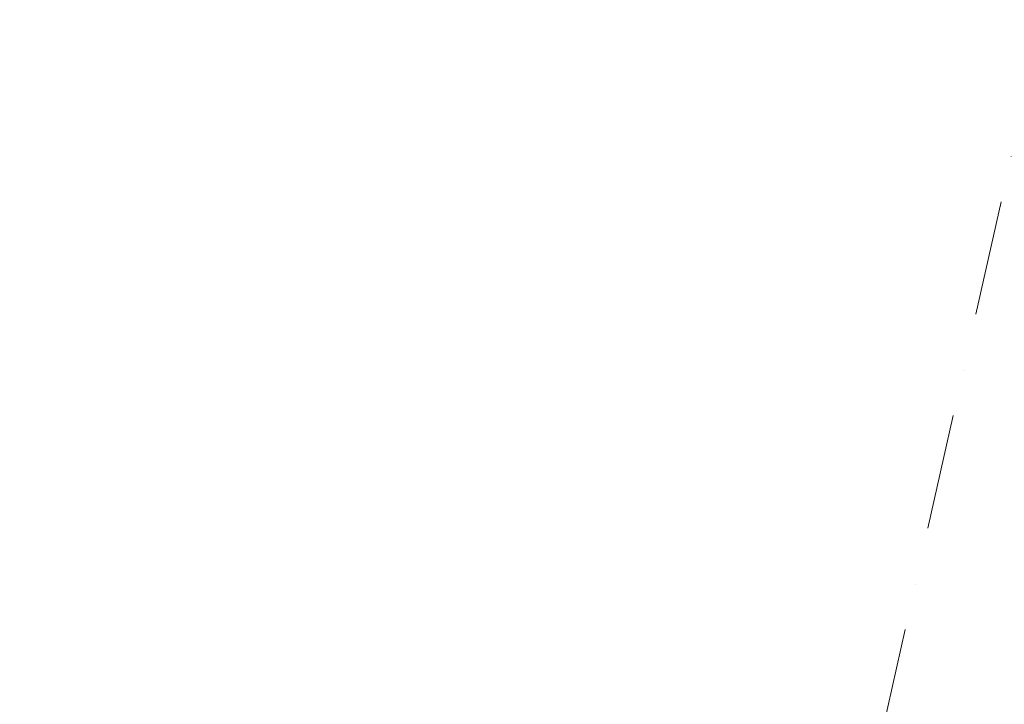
# Model space of a CAD drawing. Header units: millimetres. Extents: x -7213913 to -6930487, y 6129472 to 6354980.
# Tile 22 of 256: x -7202679 to -7199669, y 6154920 to 6157013. Entities that reach past the tile are written whole.
import ezdxf
from ezdxf.enums import TextEntityAlignment as Align

# ---------------------------------------------------------------- set-up
doc = ezdxf.new("R2010")
doc.units = ezdxf.units.MM
doc.header["$MEASUREMENT"] = 0
doc.linetypes.add('Штрихпунктирная', pattern=[670.277762, 352.777767, -176.388884, 0, -141.111112])
doc.layers.add('АР-Чертеж-Оси_Осевые размеры.АР', color=7, linetype='Continuous')
doc.layers.add('АР-Чертеж-Оси_Осевые размеры.АР_Ном._пера__120', color=7, linetype='Continuous', lineweight=0)
doc.styles.add('РЎР“Р•РќР•Р\xa0Р\x98Р\xa0_РЎРўР\x98Р›Р¬_5', font='GOTHIC.TTF')

# ---------------------------------------------------------------- blocks, each defined once
blk = doc.blocks.new('Стандартный Маркер Сетки[227]_1', base_point=(-7189470, 6201910.2))
at = {"layer": 'АР-Чертеж-Оси_Осевые размеры.АР_Ном._пера__120', "color": 7, "linetype": 'Штрихпунктирная', "lineweight": 0}
blk.add_line((-7189689.1, 6200934.5), (-7204461.2, 6135162.5), dxfattribs=at)
at = {"layer": 'АР-Чертеж-Оси_Осевые размеры.АР_Ном._пера__120', "color": 7, "lineweight": 0, "style": 'РЎР“Р•РќР•Р\xa0Р\x98Р\xa0_РЎРўР\x98Р›Р¬_5'}
blk.add_attdef('AC_MarkerText_1', text='', height=350, rotation=347.3417, dxfattribs=at).set_placement((-7204719.9, 6133880.1), align=Align.TOP_CENTER)

msp = doc.modelspace()

# ---------------------------------------------------------------- block references
at = {"layer": 'АР-Чертеж-Оси_Осевые размеры.АР', "color": 8, "linetype": 'Continuous', "lineweight": 15}
msp.add_blockref('Стандартный Маркер Сетки[227]_1', (-7189470, 6201910.2), dxfattribs=at)

doc.saveas('drawing.dxf')
